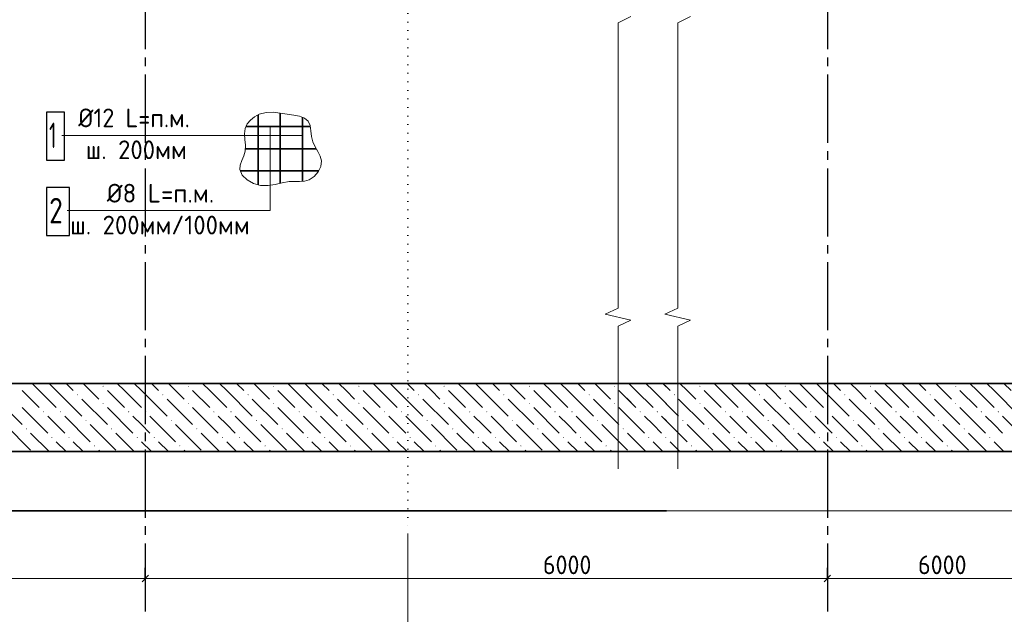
# Model space of a CAD drawing. Header units: millimetres. Extents: x 0 to 30446, y 0 to 14850.
# Tile 11 of 26: x 5722 to 11496, y 7946 to 11434. Entities that reach past the tile are written whole.
import ezdxf

# ---------------------------------------------------------------- set-up
doc = ezdxf.new("R2010")
doc.units = ezdxf.units.MM
for name, pattern in [('______2', [135, 100, -35]), ('______5', [550, 400, -50, 50, -50]), ('______9', [50, 0, -50])]:
    doc.linetypes.add(name, pattern=pattern)
for name, color, linetype, lineweight in [('Standard', 7, 'Continuous', 25), ('Позиционная метка номер позиции', 7, 'Continuous', 13), ('Сечения символ', 7, 'Continuous', 25)]:
    doc.layers.add(name, color=color, linetype=linetype, lineweight=lineweight)
doc.layers.add('ЖБ Плита Фундамента верхний уровень', color=7, linetype='Continuous', lineweight=25, true_color=0x783c14)
doc.layers.add('Оси', color=7, linetype='______5', true_color=0x656565)
doc.styles.add('ISOCPEUR', font='txt')

msp = doc.modelspace()

# ---------------------------------------------------------------- hatches: boundary and pattern name
at = {"layer": 'ЖБ Плита Фундамента верхний уровень', "linetype": 'Continuous', "lineweight": 18, "transparency": 33554687}
for points in [[(6207.6, 9283.5), (6210.8, 9286.7), (6214.1, 9283.5), (6210.8, 9280.2)], [(6707.6, 9283.5), (6710.8, 9286.7), (6714.1, 9283.5), (6710.8, 9280.2)], [(7207.6, 9283.5), (7210.8, 9286.7), (7214.1, 9283.5), (7210.8, 9280.2)], [(7707.6, 9283.5), (7710.8, 9286.7), (7714.1, 9283.5), (7710.8, 9280.2)], [(8207.6, 9283.5), (8210.8, 9286.7), (8214.1, 9283.5), (8210.8, 9280.2)], [(8707.6, 9283.5), (8710.8, 9286.7), (8714.1, 9283.5), (8710.8, 9280.2)], [(9207.6, 9283.5), (9210.8, 9286.7), (9214.1, 9283.5), (9210.8, 9280.2)], [(9707.6, 9283.5), (9710.8, 9286.7), (9714.1, 9283.5), (9710.8, 9280.2)], [(10207.6, 9283.5), (10210.8, 9286.7), (10214.1, 9283.5), (10210.8, 9280.2)], [(10707.6, 9283.5), (10710.8, 9286.7), (10714.1, 9283.5), (10710.8, 9280.2)], [(11207.6, 9283.5), (11210.8, 9286.7), (11214.1, 9283.5), (11210.8, 9280.2)], [(6057.6, 9233.5), (6060.8, 9236.7), (6064.1, 9233.5), (6060.8, 9230.2)], [(6207.6, 9183.5), (6210.8, 9186.7), (6214.1, 9183.5), (6210.8, 9180.2)], [(6557.6, 9233.5), (6560.8, 9236.7), (6564.1, 9233.5), (6560.8, 9230.2)], [(6707.6, 9183.5), (6710.8, 9186.7), (6714.1, 9183.5), (6710.8, 9180.2)], [(7057.6, 9233.5), (7060.8, 9236.7), (7064.1, 9233.5), (7060.8, 9230.2)], [(7207.6, 9183.5), (7210.8, 9186.7), (7214.1, 9183.5), (7210.8, 9180.2)], [(7557.6, 9233.5), (7560.8, 9236.7), (7564.1, 9233.5), (7560.8, 9230.2)], [(7707.6, 9183.5), (7710.8, 9186.7), (7714.1, 9183.5), (7710.8, 9180.2)], [(8057.6, 9233.5), (8060.8, 9236.7), (8064.1, 9233.5), (8060.8, 9230.2)], [(8207.6, 9183.5), (8210.8, 9186.7), (8214.1, 9183.5), (8210.8, 9180.2)], [(8557.6, 9233.5), (8560.8, 9236.7), (8564.1, 9233.5), (8560.8, 9230.2)], [(8707.6, 9183.5), (8710.8, 9186.7), (8714.1, 9183.5), (8710.8, 9180.2)], [(9057.6, 9233.5), (9060.8, 9236.7), (9064.1, 9233.5), (9060.8, 9230.2)], [(9207.6, 9183.5), (9210.8, 9186.7), (9214.1, 9183.5), (9210.8, 9180.2)], [(9557.6, 9233.5), (9560.8, 9236.7), (9564.1, 9233.5), (9560.8, 9230.2)], [(9707.6, 9183.5), (9710.8, 9186.7), (9714.1, 9183.5), (9710.8, 9180.2)], [(10057.6, 9233.5), (10060.8, 9236.7), (10064.1, 9233.5), (10060.8, 9230.2)], [(10207.6, 9183.5), (10210.8, 9186.7), (10214.1, 9183.5), (10210.8, 9180.2)], [(10557.6, 9233.5), (10560.8, 9236.7), (10564.1, 9233.5), (10560.8, 9230.2)], [(10707.6, 9183.5), (10710.8, 9186.7), (10714.1, 9183.5), (10710.8, 9180.2)], [(11057.6, 9233.5), (11060.8, 9236.7), (11064.1, 9233.5), (11060.8, 9230.2)], [(11207.6, 9183.5), (11210.8, 9186.7), (11214.1, 9183.5), (11210.8, 9180.2)], [(5857.6, 9133.5), (5860.8, 9136.7), (5864.1, 9133.5), (5860.8, 9130.2)], [(5957.6, 9133.5), (5960.8, 9136.7), (5964.1, 9133.5), (5960.8, 9130.2)], [(6357.6, 9133.5), (6360.8, 9136.7), (6364.1, 9133.5), (6360.8, 9130.2)], [(6457.6, 9133.5), (6460.8, 9136.7), (6464.1, 9133.5), (6460.8, 9130.2)], [(6857.6, 9133.5), (6860.8, 9136.7), (6864.1, 9133.5), (6860.8, 9130.2)], [(6957.6, 9133.5), (6960.8, 9136.7), (6964.1, 9133.5), (6960.8, 9130.2)], [(7357.6, 9133.5), (7360.8, 9136.7), (7364.1, 9133.5), (7360.8, 9130.2)], [(7457.6, 9133.5), (7460.8, 9136.7), (7464.1, 9133.5), (7460.8, 9130.2)], [(7857.6, 9133.5), (7860.8, 9136.7), (7864.1, 9133.5), (7860.8, 9130.2)], [(7957.6, 9133.5), (7960.8, 9136.7), (7964.1, 9133.5), (7960.8, 9130.2)], [(8357.6, 9133.5), (8360.8, 9136.7), (8364.1, 9133.5), (8360.8, 9130.2)], [(8457.6, 9133.5), (8460.8, 9136.7), (8464.1, 9133.5), (8460.8, 9130.2)], [(8857.6, 9133.5), (8860.8, 9136.7), (8864.1, 9133.5), (8860.8, 9130.2)], [(8957.6, 9133.5), (8960.8, 9136.7), (8964.1, 9133.5), (8960.8, 9130.2)], [(9357.6, 9133.5), (9360.8, 9136.7), (9364.1, 9133.5), (9360.8, 9130.2)], [(9357.6, 9133.5), (9360.8, 9136.7), (9364.1, 9133.5), (9360.8, 9130.2)], [(9457.6, 9133.5), (9460.8, 9136.7), (9464.1, 9133.5), (9460.8, 9130.2)], [(9457.6, 9133.5), (9460.8, 9136.7), (9464.1, 9133.5), (9460.8, 9130.2)], [(9857.6, 9133.5), (9860.8, 9136.7), (9864.1, 9133.5), (9860.8, 9130.2)], [(9957.6, 9133.5), (9960.8, 9136.7), (9964.1, 9133.5), (9960.8, 9130.2)], [(10357.6, 9133.5), (10360.8, 9136.7), (10364.1, 9133.5), (10360.8, 9130.2)], [(10457.6, 9133.5), (10460.8, 9136.7), (10464.1, 9133.5), (10460.8, 9130.2)], [(10857.6, 9133.5), (10860.8, 9136.7), (10864.1, 9133.5), (10860.8, 9130.2)], [(10957.6, 9133.5), (10960.8, 9136.7), (10964.1, 9133.5), (10960.8, 9130.2)], [(11357.6, 9133.5), (11360.8, 9136.7), (11364.1, 9133.5), (11360.8, 9130.2)], [(11457.6, 9133.5), (11460.8, 9136.7), (11464.1, 9133.5), (11460.8, 9130.2)], [(6107.6, 9083.5), (6110.8, 9086.7), (6114.1, 9083.5), (6110.8, 9080.2)], [(6607.6, 9083.5), (6610.8, 9086.7), (6614.1, 9083.5), (6610.8, 9080.2)], [(7107.6, 9083.5), (7110.8, 9086.7), (7114.1, 9083.5), (7110.8, 9080.2)], [(7607.6, 9083.5), (7610.8, 9086.7), (7614.1, 9083.5), (7610.8, 9080.2)], [(8107.6, 9083.5), (8110.8, 9086.7), (8114.1, 9083.5), (8110.8, 9080.2)], [(8607.6, 9083.5), (8610.8, 9086.7), (8614.1, 9083.5), (8610.8, 9080.2)], [(9107.6, 9083.5), (9110.8, 9086.7), (9114.1, 9083.5), (9110.8, 9080.2)], [(9607.6, 9083.5), (9610.8, 9086.7), (9614.1, 9083.5), (9610.8, 9080.2)], [(10107.6, 9083.5), (10110.8, 9086.7), (10114.1, 9083.5), (10110.8, 9080.2)], [(10607.6, 9083.5), (10610.8, 9086.7), (10614.1, 9083.5), (10610.8, 9080.2)], [(11107.6, 9083.5), (11110.8, 9086.7), (11114.1, 9083.5), (11110.8, 9080.2)], [(5757.6, 9033.5), (5760.8, 9036.7), (5764.1, 9033.5), (5760.8, 9030.2)], [(6257.6, 9033.5), (6260.8, 9036.7), (6264.1, 9033.5), (6260.8, 9030.2)], [(6757.6, 9033.5), (6760.8, 9036.7), (6764.1, 9033.5), (6760.8, 9030.2)], [(7257.6, 9033.5), (7260.8, 9036.7), (7264.1, 9033.5), (7260.8, 9030.2)], [(7757.6, 9033.5), (7760.8, 9036.7), (7764.1, 9033.5), (7760.8, 9030.2)], [(8257.6, 9033.5), (8260.8, 9036.7), (8264.1, 9033.5), (8260.8, 9030.2)], [(8757.6, 9033.5), (8760.8, 9036.7), (8764.1, 9033.5), (8760.8, 9030.2)], [(9257.6, 9033.5), (9260.8, 9036.7), (9264.1, 9033.5), (9260.8, 9030.2)], [(9757.6, 9033.5), (9760.8, 9036.7), (9764.1, 9033.5), (9760.8, 9030.2)], [(10257.6, 9033.5), (10260.8, 9036.7), (10264.1, 9033.5), (10260.8, 9030.2)], [(10757.6, 9033.5), (10760.8, 9036.7), (10764.1, 9033.5), (10760.8, 9030.2)], [(11257.6, 9033.5), (11260.8, 9036.7), (11264.1, 9033.5), (11260.8, 9030.2)], [(5907.6, 8983.5), (5910.8, 8986.7), (5914.1, 8983.5), (5910.8, 8980.2)], [(6007.6, 8983.5), (6010.8, 8986.7), (6014.1, 8983.5), (6010.8, 8980.2)], [(6407.6, 8983.5), (6410.8, 8986.7), (6414.1, 8983.5), (6410.8, 8980.2)], [(6507.6, 8983.5), (6510.8, 8986.7), (6514.1, 8983.5), (6510.8, 8980.2)], [(6907.6, 8983.5), (6910.8, 8986.7), (6914.1, 8983.5), (6910.8, 8980.2)], [(7007.6, 8983.5), (7010.8, 8986.7), (7014.1, 8983.5), (7010.8, 8980.2)], [(7407.6, 8983.5), (7410.8, 8986.7), (7414.1, 8983.5), (7410.8, 8980.2)], [(7507.6, 8983.5), (7510.8, 8986.7), (7514.1, 8983.5), (7510.8, 8980.2)], [(7907.6, 8983.5), (7910.8, 8986.7), (7914.1, 8983.5), (7910.8, 8980.2)], [(8007.6, 8983.5), (8010.8, 8986.7), (8014.1, 8983.5), (8010.8, 8980.2)], [(8407.6, 8983.5), (8410.8, 8986.7), (8414.1, 8983.5), (8410.8, 8980.2)], [(8507.6, 8983.5), (8510.8, 8986.7), (8514.1, 8983.5), (8510.8, 8980.2)], [(8907.6, 8983.5), (8910.8, 8986.7), (8914.1, 8983.5), (8910.8, 8980.2)], [(9007.6, 8983.5), (9010.8, 8986.7), (9014.1, 8983.5), (9010.8, 8980.2)], [(9407.6, 8983.5), (9410.8, 8986.7), (9414.1, 8983.5), (9410.8, 8980.2)], [(9407.6, 8983.5), (9410.8, 8986.7), (9414.1, 8983.5), (9410.8, 8980.2)], [(9507.6, 8983.5), (9510.8, 8986.7), (9514.1, 8983.5), (9510.8, 8980.2)], [(9507.6, 8983.5), (9510.8, 8986.7), (9514.1, 8983.5), (9510.8, 8980.2)], [(9907.6, 8983.5), (9910.8, 8986.7), (9914.1, 8983.5), (9910.8, 8980.2)], [(10007.6, 8983.5), (10010.8, 8986.7), (10014.1, 8983.5), (10010.8, 8980.2)], [(10407.6, 8983.5), (10410.8, 8986.7), (10414.1, 8983.5), (10410.8, 8980.2)], [(10507.6, 8983.5), (10510.8, 8986.7), (10514.1, 8983.5), (10510.8, 8980.2)], [(10907.6, 8983.5), (10910.8, 8986.7), (10914.1, 8983.5), (10910.8, 8980.2)], [(11007.6, 8983.5), (11010.8, 8986.7), (11014.1, 8983.5), (11010.8, 8980.2)], [(11407.6, 8983.5), (11410.8, 8986.7), (11414.1, 8983.5), (11410.8, 8980.2)], [(6157.6, 8933.5), (6160.8, 8936.7), (6164.1, 8933.5), (6160.8, 8930.2)], [(6657.6, 8933.5), (6660.8, 8936.7), (6664.1, 8933.5), (6660.8, 8930.2)], [(7157.6, 8933.5), (7160.8, 8936.7), (7164.1, 8933.5), (7160.8, 8930.2)], [(7657.6, 8933.5), (7660.8, 8936.7), (7664.1, 8933.5), (7660.8, 8930.2)], [(8157.6, 8933.5), (8160.8, 8936.7), (8164.1, 8933.5), (8160.8, 8930.2)], [(8657.6, 8933.5), (8660.8, 8936.7), (8664.1, 8933.5), (8660.8, 8930.2)], [(9157.6, 8933.5), (9160.8, 8936.7), (9164.1, 8933.5), (9160.8, 8930.2)], [(9657.6, 8933.5), (9660.8, 8936.7), (9664.1, 8933.5), (9660.8, 8930.2)], [(10157.6, 8933.5), (10160.8, 8936.7), (10164.1, 8933.5), (10160.8, 8930.2)], [(10657.6, 8933.5), (10660.8, 8936.7), (10664.1, 8933.5), (10660.8, 8930.2)], [(11157.6, 8933.5), (11160.8, 8936.7), (11164.1, 8933.5), (11160.8, 8930.2)]]:
    msp.add_hatch(color=7, dxfattribs=at).paths.add_polyline_path(points, flags=16)

# ---------------------------------------------------------------- linework, layer by layer
at = {"layer": 'Standard', "color": 7, "linetype": 'Continuous', "lineweight": 13, "transparency": 33554687}
for p, q in [((9305.4, 11451.9), (9230.4, 11416.3)), ((9655.4, 11451.9), (9580.4, 11416.3)), ((9230.4, 11416.3), (9230.4, 10579.4)), ((9580.4, 11416.3), (9580.4, 10579.4)), ((9230.4, 10579.4), (9230.4, 9742.6)), ((9580.4, 10579.4), (9580.4, 9742.6)), ((9230.4, 9742.6), (9155.4, 9707)), ((9155.4, 9707), (9305.4, 9671.4)), ((9580.4, 9742.6), (9505.4, 9707)), ((9505.4, 9707), (9655.4, 9671.4)), ((9305.4, 9671.4), (9230.4, 9635.8)), ((9655.4, 9671.4), (9580.4, 9635.8)), ((9230.4, 9635.8), (9230.4, 8798.9)), ((9580.4, 9635.8), (9580.4, 8798.9)), ((9230.4, 8798.9), (9230.4, 8798.9)), ((9580.4, 8798.9), (9580.4, 8798.9)), ((3208.4, 8155.9), (6458.4, 8155.9)), ((6458.4, 8155.9), (9514.3, 8155.9)), ((9281.5, 8155.9), (10458.4, 8155.9)), ((10458.4, 8155.9), (11842.2, 8155.9))]:
    msp.add_line(p, q, dxfattribs=at)
at = {"layer": 'Standard', "color": 254, "linetype": 'Continuous', "lineweight": 35, "true_color": 0xc4c4ff, "transparency": 33554687}
msp.add_line((2433.2, 8553.6), (9514.3, 8553.6), dxfattribs=at)
at = {"layer": 'Standard', "color": 254, "linetype": 'Continuous', "lineweight": 13, "true_color": 0xc4c4ff, "transparency": 33554687}
msp.add_line((9281.5, 8553.6), (11842.2, 8553.6), dxfattribs=at)
at = {"layer": 'Standard', "color": 7, "linetype": 'Continuous', "lineweight": -3, "transparency": 33554687}
for p, q in [((6458.4, 8155.9), (6458.4, 8218.4)), ((10458.4, 8155.9), (10458.4, 8218.4)), ((6458.4, 8155.9), (6458.4, 8093.4)), ((10458.4, 8155.9), (10458.4, 8093.4))]:
    msp.add_line(p, q, dxfattribs=at)
at = {"layer": 'Standard', "color": 7, "linetype": 'Continuous', "lineweight": 25, "transparency": 33554687}
for p, q in [((6439.6, 8137.2), (6477.1, 8174.7)), ((10439.6, 8137.2), (10477.1, 8174.7))]:
    msp.add_line(p, q, dxfattribs=at)
at = {"layer": 'ЖБ Плита Фундамента верхний уровень', "color": 7, "linetype": 'Continuous', "lineweight": 35, "transparency": 33554687}
for p, q in [((9514.3, 9300.5), (3208.4, 9300.5)), ((11842.2, 9300.5), (9281.5, 9300.5)), ((2658.4, 8900.5), (9514.3, 8900.5)), ((9281.5, 8900.5), (11842.2, 8900.5))]:
    msp.add_line(p, q, dxfattribs=at)
at = {"layer": 'ЖБ Плита Фундамента верхний уровень', "color": 252, "linetype": 'Continuous', "lineweight": 18, "true_color": 0x8f8f8f, "transparency": 33554687}
for p, q in [((5835.8, 9258.5), (5793.9, 9300.5)), ((5893.9, 9300.5), (5935.8, 9258.5)), ((5993.9, 9300.5), (6035.8, 9258.5)), ((6135.8, 9258.5), (6093.9, 9300.5)), ((6335.8, 9258.5), (6293.9, 9300.5)), ((6393.9, 9300.5), (6435.8, 9258.5)), ((6493.9, 9300.5), (6535.8, 9258.5)), ((6635.8, 9258.5), (6593.9, 9300.5)), ((6835.8, 9258.5), (6793.9, 9300.5)), ((6893.9, 9300.5), (6935.8, 9258.5)), ((6993.9, 9300.5), (7035.8, 9258.5)), ((7135.8, 9258.5), (7093.9, 9300.5)), ((7335.8, 9258.5), (7293.9, 9300.5)), ((7393.9, 9300.5), (7435.8, 9258.5)), ((7493.9, 9300.5), (7535.8, 9258.5)), ((7635.8, 9258.5), (7593.9, 9300.5)), ((7835.8, 9258.5), (7793.9, 9300.5)), ((7893.9, 9300.5), (7935.8, 9258.5)), ((7993.9, 9300.5), (8035.8, 9258.5)), ((8135.8, 9258.5), (8093.9, 9300.5)), ((8335.8, 9258.5), (8293.9, 9300.5)), ((8393.9, 9300.5), (8435.8, 9258.5)), ((8493.9, 9300.5), (8535.8, 9258.5)), ((8635.8, 9258.5), (8593.9, 9300.5)), ((8835.8, 9258.5), (8793.9, 9300.5)), ((8893.9, 9300.5), (8935.8, 9258.5)), ((8993.9, 9300.5), (9035.8, 9258.5)), ((9135.8, 9258.5), (9093.9, 9300.5)), ((9335.8, 9258.5), (9293.9, 9300.5)), ((9335.8, 9258.5), (9293.9, 9300.5)), ((9393.9, 9300.5), (9435.8, 9258.5)), ((9393.9, 9300.5), (9435.8, 9258.5)), ((9493.9, 9300.5), (9514.3, 9280.1)), ((9493.9, 9300.5), (9535.8, 9258.5)), ((9635.8, 9258.5), (9593.9, 9300.5)), ((9835.8, 9258.5), (9793.9, 9300.5)), ((9893.9, 9300.5), (9935.8, 9258.5)), ((9993.9, 9300.5), (10035.8, 9258.5)), ((10135.8, 9258.5), (10093.9, 9300.5)), ((10335.8, 9258.5), (10293.9, 9300.5)), ((10393.9, 9300.5), (10435.8, 9258.5)), ((10493.9, 9300.5), (10535.8, 9258.5)), ((10635.8, 9258.5), (10593.9, 9300.5)), ((10835.8, 9258.5), (10793.9, 9300.5)), ((10893.9, 9300.5), (10935.8, 9258.5)), ((10993.9, 9300.5), (11035.8, 9258.5)), ((11135.8, 9258.5), (11093.9, 9300.5)), ((11335.8, 9258.5), (11293.9, 9300.5)), ((11393.9, 9300.5), (11435.8, 9258.5)), ((11493.9, 9300.5), (11535.8, 9258.5)), ((5735.8, 9258.5), (5835.8, 9158.5)), ((5835.8, 9258.5), (5935.8, 9158.5)), ((5935.8, 9258.5), (6085.8, 9108.5)), ((6185.8, 9208.5), (6135.8, 9258.5)), ((6235.8, 9258.5), (6335.8, 9158.5)), ((6335.8, 9258.5), (6435.8, 9158.5)), ((6435.8, 9258.5), (6585.8, 9108.5)), ((6685.8, 9208.5), (6635.8, 9258.5)), ((6735.8, 9258.5), (6835.8, 9158.5)), ((6835.8, 9258.5), (6935.8, 9158.5)), ((6935.8, 9258.5), (7085.8, 9108.5)), ((7185.8, 9208.5), (7135.8, 9258.5)), ((7235.8, 9258.5), (7335.8, 9158.5)), ((7335.8, 9258.5), (7435.8, 9158.5)), ((7435.8, 9258.5), (7585.8, 9108.5)), ((7685.8, 9208.5), (7635.8, 9258.5)), ((7735.8, 9258.5), (7835.8, 9158.5)), ((7835.8, 9258.5), (7935.8, 9158.5)), ((7935.8, 9258.5), (8085.8, 9108.5)), ((8185.8, 9208.5), (8135.8, 9258.5)), ((8235.8, 9258.5), (8335.8, 9158.5)), ((8335.8, 9258.5), (8435.8, 9158.5)), ((8435.8, 9258.5), (8585.8, 9108.5)), ((8685.8, 9208.5), (8635.8, 9258.5)), ((8735.8, 9258.5), (8835.8, 9158.5)), ((8835.8, 9258.5), (8935.8, 9158.5)), ((8935.8, 9258.5), (9085.8, 9108.5)), ((9185.8, 9208.5), (9135.8, 9258.5)), ((9235.8, 9258.5), (9335.8, 9158.5)), ((9335.8, 9258.5), (9435.8, 9158.5)), ((9335.8, 9258.5), (9435.8, 9158.5)), ((9435.8, 9258.5), (9514.3, 9180.1)), ((9435.8, 9258.5), (9585.8, 9108.5)), ((9685.8, 9208.5), (9635.8, 9258.5)), ((9735.8, 9258.5), (9835.8, 9158.5)), ((9835.8, 9258.5), (9935.8, 9158.5)), ((9935.8, 9258.5), (10085.8, 9108.5)), ((10185.8, 9208.5), (10135.8, 9258.5)), ((10235.8, 9258.5), (10335.8, 9158.5)), ((10335.8, 9258.5), (10435.8, 9158.5)), ((10435.8, 9258.5), (10585.8, 9108.5)), ((10685.8, 9208.5), (10635.8, 9258.5)), ((10735.8, 9258.5), (10835.8, 9158.5)), ((10835.8, 9258.5), (10935.8, 9158.5)), ((10935.8, 9258.5), (11085.8, 9108.5)), ((11185.8, 9208.5), (11135.8, 9258.5)), ((11235.8, 9258.5), (11335.8, 9158.5)), ((11335.8, 9258.5), (11435.8, 9158.5)), ((11435.8, 9258.5), (11585.8, 9108.5)), ((5585.8, 9208.5), (5735.8, 9058.5)), ((6085.8, 9208.5), (6235.8, 9058.5)), ((6585.8, 9208.5), (6735.8, 9058.5)), ((7085.8, 9208.5), (7235.8, 9058.5)), ((7585.8, 9208.5), (7735.8, 9058.5)), ((8085.8, 9208.5), (8235.8, 9058.5)), ((8585.8, 9208.5), (8735.8, 9058.5)), ((9085.8, 9208.5), (9235.8, 9058.5)), ((9281.5, 9212.8), (9335.8, 9158.5)), ((9585.8, 9208.5), (9735.8, 9058.5)), ((10085.8, 9208.5), (10235.8, 9058.5)), ((10585.8, 9208.5), (10735.8, 9058.5)), ((11085.8, 9208.5), (11235.8, 9058.5)), ((5735.8, 9158.5), (5885.8, 9008.5)), ((6235.8, 9158.5), (6385.8, 9008.5)), ((6735.8, 9158.5), (6885.8, 9008.5)), ((7235.8, 9158.5), (7385.8, 9008.5)), ((7735.8, 9158.5), (7885.8, 9008.5)), ((8235.8, 9158.5), (8385.8, 9008.5)), ((8735.8, 9158.5), (8885.8, 9008.5)), ((9235.8, 9158.5), (9385.8, 9008.5)), ((9735.8, 9158.5), (9885.8, 9008.5)), ((10235.8, 9158.5), (10385.8, 9008.5)), ((10735.8, 9158.5), (10885.8, 9008.5)), ((11235.8, 9158.5), (11385.8, 9008.5)), ((5935.8, 9058.5), (5885.8, 9108.5)), ((5985.8, 9108.5), (6135.8, 8958.5)), ((6435.8, 9058.5), (6385.8, 9108.5)), ((6485.8, 9108.5), (6635.8, 8958.5)), ((6935.8, 9058.5), (6885.8, 9108.5)), ((6985.8, 9108.5), (7135.8, 8958.5)), ((7435.8, 9058.5), (7385.8, 9108.5)), ((7485.8, 9108.5), (7635.8, 8958.5)), ((7935.8, 9058.5), (7885.8, 9108.5)), ((7985.8, 9108.5), (8135.8, 8958.5)), ((8435.8, 9058.5), (8385.8, 9108.5)), ((8485.8, 9108.5), (8635.8, 8958.5)), ((8935.8, 9058.5), (8885.8, 9108.5)), ((8985.8, 9108.5), (9135.8, 8958.5)), ((9281.5, 9112.8), (9385.8, 9008.5)), ((9435.8, 9058.5), (9385.8, 9108.5)), ((9435.8, 9058.5), (9385.8, 9108.5)), ((9485.8, 9108.5), (9514.3, 9080.1)), ((9485.8, 9108.5), (9635.8, 8958.5)), ((9935.8, 9058.5), (9885.8, 9108.5)), ((9985.8, 9108.5), (10135.8, 8958.5)), ((10435.8, 9058.5), (10385.8, 9108.5)), ((10485.8, 9108.5), (10635.8, 8958.5)), ((10935.8, 9058.5), (10885.8, 9108.5)), ((10985.8, 9108.5), (11135.8, 8958.5)), ((11435.8, 9058.5), (11385.8, 9108.5)), ((11485.8, 9108.5), (11635.8, 8958.5)), ((5635.8, 9058.5), (5785.8, 8908.5)), ((5893.9, 8900.5), (5785.8, 9008.5)), ((5985.8, 9008.5), (5935.8, 9058.5)), ((6135.8, 9058.5), (6285.8, 8908.5)), ((6393.9, 8900.5), (6285.8, 9008.5)), ((6485.8, 9008.5), (6435.8, 9058.5)), ((6635.8, 9058.5), (6785.8, 8908.5)), ((6893.9, 8900.5), (6785.8, 9008.5)), ((6985.8, 9008.5), (6935.8, 9058.5)), ((7135.8, 9058.5), (7285.8, 8908.5)), ((7393.9, 8900.5), (7285.8, 9008.5)), ((7485.8, 9008.5), (7435.8, 9058.5)), ((7635.8, 9058.5), (7785.8, 8908.5)), ((7893.9, 8900.5), (7785.8, 9008.5)), ((7985.8, 9008.5), (7935.8, 9058.5)), ((8135.8, 9058.5), (8285.8, 8908.5)), ((8393.9, 8900.5), (8285.8, 9008.5)), ((8485.8, 9008.5), (8435.8, 9058.5)), ((8635.8, 9058.5), (8785.8, 8908.5)), ((8893.9, 8900.5), (8785.8, 9008.5)), ((8985.8, 9008.5), (8935.8, 9058.5)), ((9135.8, 9058.5), (9285.8, 8908.5)), ((9393.9, 8900.5), (9285.8, 9008.5)), ((9393.9, 8900.5), (9285.8, 9008.5)), ((9485.8, 9008.5), (9435.8, 9058.5)), ((9485.8, 9008.5), (9435.8, 9058.5)), ((9635.8, 9058.5), (9785.8, 8908.5)), ((9893.9, 8900.5), (9785.8, 9008.5)), ((9985.8, 9008.5), (9935.8, 9058.5)), ((10135.8, 9058.5), (10285.8, 8908.5)), ((10393.9, 8900.5), (10285.8, 9008.5)), ((10485.8, 9008.5), (10435.8, 9058.5)), ((10635.8, 9058.5), (10785.8, 8908.5)), ((10893.9, 8900.5), (10785.8, 9008.5)), ((10985.8, 9008.5), (10935.8, 9058.5)), ((11135.8, 9058.5), (11285.8, 8908.5)), ((11393.9, 8900.5), (11285.8, 9008.5)), ((11485.8, 9008.5), (11435.8, 9058.5)), ((5935.8, 8958.5), (5993.9, 8900.5)), ((6035.8, 8958.5), (6093.9, 8900.5)), ((6435.8, 8958.5), (6493.9, 8900.5)), ((6535.8, 8958.5), (6593.9, 8900.5)), ((6935.8, 8958.5), (6993.9, 8900.5)), ((7035.8, 8958.5), (7093.9, 8900.5)), ((7435.8, 8958.5), (7493.9, 8900.5)), ((7535.8, 8958.5), (7593.9, 8900.5)), ((7935.8, 8958.5), (7993.9, 8900.5)), ((8035.8, 8958.5), (8093.9, 8900.5)), ((8435.8, 8958.5), (8493.9, 8900.5)), ((8535.8, 8958.5), (8593.9, 8900.5)), ((8935.8, 8958.5), (8993.9, 8900.5)), ((9035.8, 8958.5), (9093.9, 8900.5)), ((9435.8, 8958.5), (9493.9, 8900.5)), ((9435.8, 8958.5), (9493.9, 8900.5)), ((9535.8, 8958.5), (9593.9, 8900.5)), ((9935.8, 8958.5), (9993.9, 8900.5)), ((10035.8, 8958.5), (10093.9, 8900.5)), ((10435.8, 8958.5), (10493.9, 8900.5)), ((10535.8, 8958.5), (10593.9, 8900.5)), ((10935.8, 8958.5), (10993.9, 8900.5)), ((11035.8, 8958.5), (11093.9, 8900.5)), ((11435.8, 8958.5), (11493.9, 8900.5)), ((6193.9, 8900.5), (6185.8, 8908.5)), ((6693.9, 8900.5), (6685.8, 8908.5)), ((7193.9, 8900.5), (7185.8, 8908.5)), ((7693.9, 8900.5), (7685.8, 8908.5)), ((8193.9, 8900.5), (8185.8, 8908.5)), ((8693.9, 8900.5), (8685.8, 8908.5)), ((9193.9, 8900.5), (9185.8, 8908.5)), ((9281.5, 8912.8), (9285.8, 8908.5)), ((9693.9, 8900.5), (9685.8, 8908.5)), ((10193.9, 8900.5), (10185.8, 8908.5)), ((10693.9, 8900.5), (10685.8, 8908.5)), ((11193.9, 8900.5), (11185.8, 8908.5))]:
    msp.add_line(p, q, dxfattribs=at)
at = {"layer": 'Оси', "color": 8, "linetype": '______5', "lineweight": -3, "transparency": 33554687}
for p, q in [((6458.4, 12762), (6458.4, 7959.7)), ((10458.4, 12762), (10458.4, 7959.7))]:
    msp.add_line(p, q, dxfattribs=at)
at = {"layer": 'Позиционная метка номер позиции', "color": 7, "linetype": 'Continuous', "lineweight": 35, "transparency": 33554687}
for p, q in [((7119.3, 10875.8), (7119.3, 10464.5)), ((7249.6, 10886.5), (7249.6, 10475.1)), ((7380, 10862.4), (7380, 10485.8)), ((7047.9, 10807.6), (7425.4, 10807.6)), ((7045.4, 10677.3), (7459.7, 10677.3)), ((7014.2, 10546.9), (7475, 10546.9))]:
    msp.add_line(p, q, dxfattribs=at)
at = {"layer": 'Позиционная метка номер позиции', "color": 7, "linetype": 'Continuous', "lineweight": 25, "transparency": 33554687}
for points in [[(5879.4, 10610.6), (5984.4, 10610.6), (5984.4, 10890.6), (5879.4, 10890.6), (5879.4, 10610.6)], [(5879.4, 10168.9), (6014.4, 10168.9), (6014.4, 10448.9), (5879.4, 10448.9), (5879.4, 10168.9)]]:
    msp.add_lwpolyline(points, dxfattribs=at)
at = {"layer": 'Позиционная метка номер позиции', "color": 7, "linetype": '______2', "lineweight": 13, "transparency": 33554687}
msp.add_lwpolyline([(7290.9, 10879.1), (7249, 10886.6), (7207.3, 10891.1), (7166.5, 10889.6), (7126.7, 10879.1), (7099.5, 10864.8), (7075.1, 10845.5), (7055.9, 10822.2), (7043.7, 10796.1), (7039.9, 10764.4), (7042.4, 10731.2), (7045.5, 10697.2), (7043.7, 10663.2), (7035.4, 10634.7), (7024.3, 10607), (7015.1, 10580.1), (7012.8, 10554.3), (7026.3, 10521.9), (7055, 10494.1), (7093, 10473.2), (7134.2, 10461.5), (7178, 10460.5), (7219.8, 10467.8), (7260.8, 10477.7), (7302.4, 10484.5), (7332.1, 10485.1), (7361.9, 10484.9), (7391.3, 10487.2), (7419.5, 10495.5), (7448.2, 10514.6), (7471.7, 10541.7), (7487, 10573.1), (7491.5, 10605.2), (7484.3, 10633.4), (7470, 10660.4), (7453.6, 10687.9), (7440, 10717.3), (7432.9, 10749.6), (7429.1, 10782.5), (7424.2, 10813), (7413.6, 10838.1), (7392.7, 10856.4), (7363.5, 10867.8), (7328.6, 10874.6), (7290.9, 10879.1)], dxfattribs=at)
at = {"layer": 'Позиционная метка номер позиции', "color": 7, "linetype": 'Continuous', "lineweight": 13, "transparency": 33554687}
for points in [[(5999.4, 10313.9), (7190.8, 10313.9), (7190.8, 10807.6)], [(5969.4, 10755.6), (6682.8, 10755.6), (7380, 10755.6)]]:
    msp.add_lwpolyline(points, dxfattribs=at)
at = {"layer": 'Сечения символ', "color": 7, "linetype": '______9', "lineweight": 13, "transparency": 33554687}
msp.add_line((7996.9, 12171.5), (7996.9, 8419.9), dxfattribs=at)
at = {"layer": 'Сечения символ', "color": 7, "linetype": 'Continuous', "lineweight": 13, "transparency": 33554687}
msp.add_lwpolyline([(7996.9, 8419.9), (7996.9, 7644.6), (7701.9, 7644.6)], dxfattribs=at)

# ---------------------------------------------------------------- texts
at = {"layer": 'Standard', "color": 7, "linetype": 'Continuous', "lineweight": 25, "transparency": 33554687, "char_height": 110, "width": 359.047, "attachment_point": 7, "style": 'ISOCPEUR'}
for insert in [(8789.9, 8180.9), (10989.9, 8180.9)]:
    msp.add_mtext('\\W0.93;6000', dxfattribs=dict(at, insert=insert))
at = {"layer": 'Позиционная метка номер позиции', "color": 7, "linetype": 'Continuous', "lineweight": 25, "transparency": 33554687, "attachment_point": 7, "style": 'ISOCPEUR'}
for s, insert, char_height, width in [('\\W0.94;Ø12 L=п.м.', (6065, 10802.9), 110, 744.342), ('\\W0.56;1', (5894.4, 10680.6), 150, 116.662), ('\\W0.96;ш. 200мм', (6109, 10615.9), 110, 657.737), ('\\W0.97;Ø8 L=п.м.', (6232.5, 10361.2), 110, 690.79), ('\\W0.96;ш. 200мм/100мм', (6018, 10174.2), 110, 1119.227), ('\\W0.78;2', (5894.4, 10238.9), 150, 163.203)]:
    msp.add_mtext(s, dxfattribs=dict(at, insert=insert, char_height=char_height, width=width))

doc.saveas('drawing.dxf')
